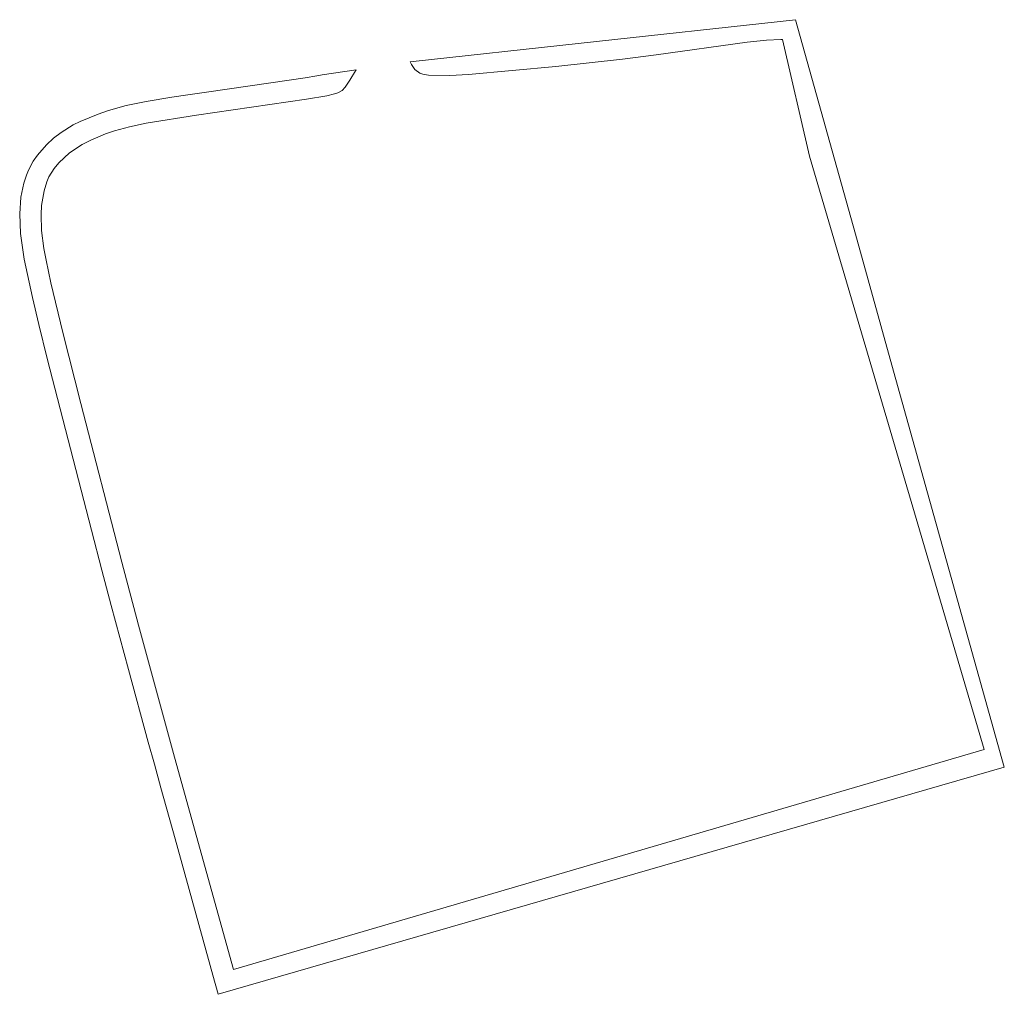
# Model space of a CAD drawing. Extents: x 212171 to 228808, y 571701 to 593093.
# Tile 96 of 97: x 228701 to 228764, y 591192 to 591254. Entities that reach past the tile are written whole.
import ezdxf

# ---------------------------------------------------------------- set-up
doc = ezdxf.new("R2010")
doc.units = 0
doc.layers.add('016 Alles planjaar 2023', color=72, linetype='Continuous', lineweight=20, true_color=0x1e90ff)

msp = doc.modelspace()

# ---------------------------------------------------------------- hatches: boundary and pattern name
at = {"layer": '016 Alles planjaar 2023', "true_color": 0x1e90ff}
h = msp.add_hatch(dxfattribs=at)
h.set_pattern_fill('DQ_CLEAR', color=72, style=0)
h.set_pattern_definition([])
h.paths.add_polyline_path([(228725.929, 591251.483), (228726.002, 591251.316), (228726.233, 591250.999), (228726.544, 591250.757), (228726.726, 591250.687), (228727.093, 591250.626), (228728.458, 591250.614), (228729.639, 591250.68), (228735.204, 591251.182), (228739.432, 591251.644), (228741.572, 591251.915), (228747.37, 591252.726), (228748.61, 591252.848), (228749.507, 591252.898), (228749.621, 591252.899), (228751.333, 591245.467), (228762.463, 591207.716), (228714.687, 591193.706), (228710.934, 591207.22), (228708.638, 591215.628), (228707.579, 591219.628), (228704.957, 591229.726), (228703.814, 591234.258), (228703.061, 591237.417), (228702.755, 591238.857), (228702.62, 591239.6), (228702.472, 591240.75), (228702.434, 591241.772), (228702.465, 591242.345), (228702.623, 591243.277), (228702.797, 591243.833), (228702.937, 591244.15), (228703.27, 591244.698), (228703.567, 591245.058), (228704.246, 591245.686), (228705.053, 591246.227), (228705.596, 591246.5), (228706.545, 591246.887), (228707.11, 591247.079), (228708.053, 591247.345), (228709.128, 591247.576), (228712.326, 591248.078), (228719.319, 591249.097), (228720.623, 591249.32), (228721.115, 591249.434), (228721.328, 591249.504), (228721.59, 591249.653), (228721.796, 591249.861), (228722.088, 591250.32), (228722.45, 591250.903), (228722.488, 591250.961), (228720.325, 591250.648), (228719.988, 591250.585), (228719.244, 591250.462), (228718.232, 591250.307), (228712.965, 591249.544), (228711.773, 591249.372), (228710.755, 591249.222), (228709.133, 591248.96), (228707.852, 591248.696), (228706.729, 591248.385), (228706.06, 591248.158), (228704.934, 591247.692), (228704.474, 591247.46), (228703.709, 591246.984), (228703.233, 591246.614), (228702.777, 591246.199), (228702.203, 591245.542), (228701.942, 591245.159), (228701.637, 591244.58), (228701.506, 591244.262), (228701.341, 591243.749), (228701.158, 591242.871), (228701.075, 591241.812), (228701.125, 591240.547), (228701.357, 591238.929), (228701.881, 591236.479), (228702.293, 591234.752), (228702.827, 591232.595), (228705.635, 591221.681), (228706.303, 591219.13), (228706.895, 591216.888), (228707.99, 591212.807), (228709.258, 591208.179), (228709.644, 591206.783), (228710.064, 591205.265), (228710.963, 591202.025), (228713.377, 591193.341), (228713.699, 591192.133), (228763.738, 591206.581), (228756.695, 591231.796), (228754.26, 591240.514), (228750.447, 591254.161), (228736.799, 591252.671), (228725.929, 591251.483)])

# ---------------------------------------------------------------- linework, layer by layer
at = {"layer": '016 Alles planjaar 2023', "color": 14, "true_color": 0x004000}
msp.add_lwpolyline([(228725.929, 591251.483), (228726.002, 591251.316), (228726.233, 591250.999), (228726.544, 591250.757), (228726.726, 591250.687), (228727.093, 591250.626), (228728.458, 591250.614), (228729.639, 591250.68), (228735.204, 591251.182), (228739.432, 591251.644), (228741.572, 591251.915), (228747.37, 591252.726), (228748.61, 591252.848), (228749.507, 591252.898), (228749.621, 591252.899), (228751.333, 591245.467), (228762.463, 591207.716), (228714.687, 591193.706), (228710.934, 591207.22), (228708.638, 591215.628), (228707.579, 591219.628), (228704.957, 591229.726), (228703.814, 591234.258), (228703.061, 591237.417), (228702.755, 591238.857), (228702.62, 591239.6), (228702.472, 591240.75), (228702.434, 591241.772), (228702.465, 591242.345), (228702.623, 591243.277), (228702.797, 591243.833), (228702.937, 591244.15), (228703.27, 591244.698), (228703.567, 591245.058), (228704.246, 591245.686), (228705.053, 591246.227), (228705.596, 591246.5), (228706.545, 591246.887), (228707.11, 591247.079), (228708.053, 591247.345), (228709.128, 591247.576), (228712.326, 591248.078), (228719.319, 591249.097), (228720.623, 591249.32), (228721.115, 591249.434), (228721.328, 591249.504), (228721.59, 591249.653), (228721.796, 591249.861), (228722.088, 591250.32), (228722.45, 591250.903), (228722.488, 591250.961), (228720.325, 591250.648), (228719.988, 591250.585), (228719.244, 591250.462), (228718.232, 591250.307), (228712.965, 591249.544), (228711.773, 591249.372), (228710.755, 591249.222), (228709.133, 591248.96), (228707.852, 591248.696), (228706.729, 591248.385), (228706.06, 591248.158), (228704.934, 591247.692), (228704.474, 591247.46), (228703.709, 591246.984), (228703.233, 591246.614), (228702.777, 591246.199), (228702.203, 591245.542), (228701.942, 591245.159), (228701.637, 591244.58), (228701.506, 591244.262), (228701.341, 591243.749), (228701.158, 591242.871), (228701.075, 591241.812), (228701.125, 591240.547), (228701.357, 591238.929), (228701.881, 591236.479), (228702.293, 591234.752), (228702.827, 591232.595), (228705.635, 591221.681), (228706.303, 591219.13), (228706.895, 591216.888), (228707.99, 591212.807), (228709.258, 591208.179), (228709.644, 591206.783), (228710.064, 591205.265), (228710.963, 591202.025), (228713.377, 591193.341), (228713.699, 591192.133), (228763.738, 591206.581), (228756.695, 591231.796), (228754.26, 591240.514), (228750.447, 591254.161), (228736.799, 591252.671), (228725.929, 591251.483)], close=True, dxfattribs=at)

doc.saveas('drawing.dxf')
